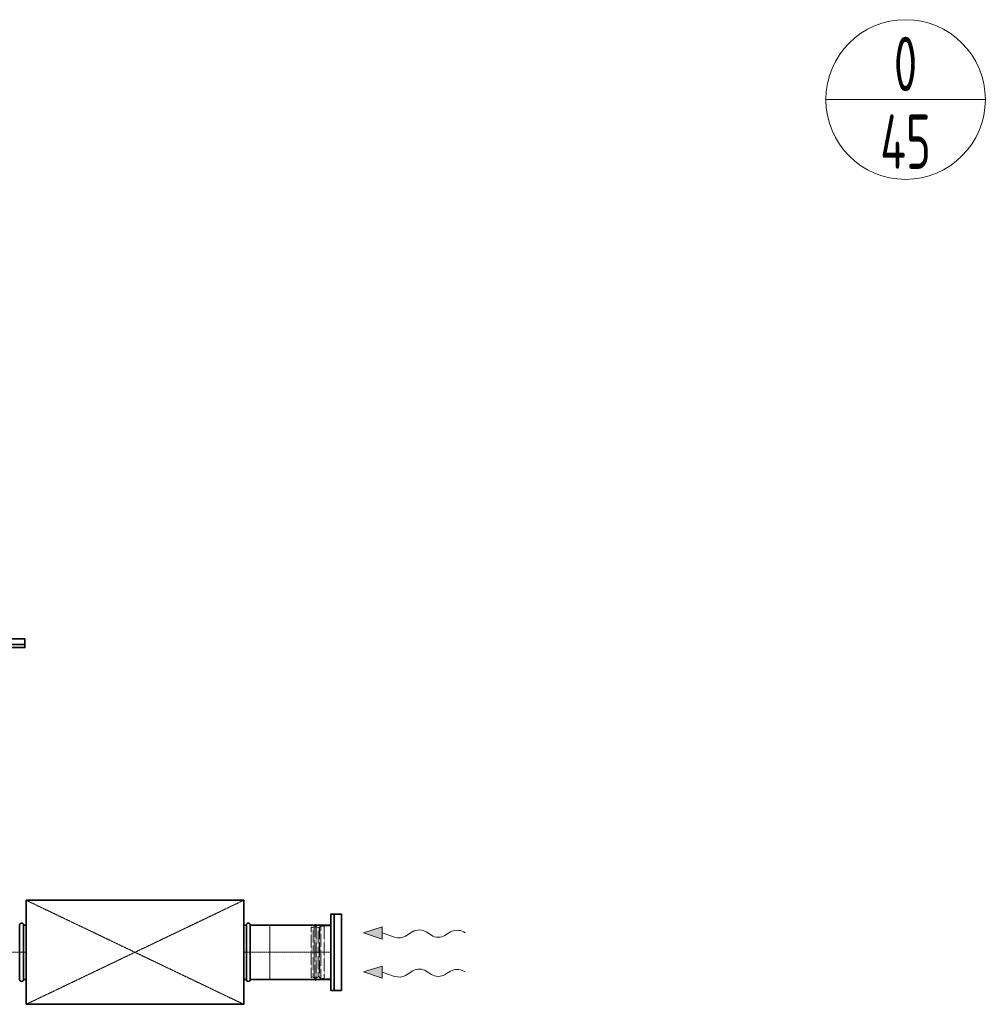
# Model space of a CAD drawing. Header units: millimetres. Extents: x 15940 to 92175, y -24684 to 227664.
# Tile 64 of 132: x 56406 to 58626, y 78801 to 81063. Entities that reach past the tile are written whole.
import ezdxf
from ezdxf.enums import TextEntityAlignment as Align

# ---------------------------------------------------------------- set-up
doc = ezdxf.new("R2010")
doc.units = ezdxf.units.MM
doc.header["$LTSCALE"] = 0.05
doc.linetypes.add('ACAD_ISO02W100', pattern=[15, 12, -3])
doc.linetypes.add('ACAD_ISO10W100', pattern=[18, 12, -3, 0, -3])
doc.layers.get('0').update_dxf_attribs({"lineweight": 5})
for name, color, linetype, lineweight in [('VZT_05 ETA (ODVOD) - OBRYS', 6, 'Continuous', 35), ('VZT_06 ETA (ODVOD) - OSA', 6, 'ACAD_ISO10W100', 5), ('VZT_30 DISTRIBUČNÍ PRVKY - OBRYS', 1, 'Continuous', 35), ('VZT_33 DISTRIBUČNÍ PRVKY - SKRYTÉ', 8, 'ACAD_ISO02W100', 5), ('VZT_35 TLUMIČE HLUKU - OBRYS', 1, 'Continuous', 35), ('VZT_36 TLUMIČE HLUKU - OSA', 1, 'ACAD_ISO10W100', 5), ('VZT_37 TLUMIČE HLUKU - DETAIL', 8, 'ACAD_ISO02W100', 5), ('VZT_52 POPIS - DISTRIBUCE', 7, 'Continuous', 5)]:
    doc.layers.add(name, color=color, linetype=linetype, lineweight=lineweight)
doc.layers.add('VZT_39 TLUMIČE HLUKU - NETISK', color=8, linetype='ACAD_ISO02W100', lineweight=5, plot=False)
doc.styles.add('JS', font='isocp.shx', dxfattribs={"width": 0.6, "height": 125})

msp = doc.modelspace()

# ---------------------------------------------------------------- linework, layer by layer
at = {"color": 0, "lineweight": 13}
for p, q in [((57196.2, 78965.5), (57239.4, 78978.9)), ((57239.4, 78978.9), (57239.2, 78964.9)), ((57239.1, 78951), (57196.2, 78965.5)), ((57239.1, 78951), (57239.2, 78964.9)), ((57239.2, 78964.9), (57267.9, 78955.2)), ((57293.3, 78957.5), (57309.8, 78967.9)), ((57340.8, 78967.5), (57352.7, 78959.5)), ((57383.7, 78959.1), (57396.7, 78967.2)), ((57196.2, 78875.5), (57239.4, 78888.9)), ((57239.4, 78888.9), (57239.2, 78874.9)), ((57239.1, 78861), (57196.2, 78875.5)), ((57239.1, 78861), (57239.2, 78874.9)), ((57239.2, 78874.9), (57267.9, 78865.2)), ((57293.3, 78867.5), (57309.8, 78877.9)), ((57340.8, 78877.5), (57352.7, 78869.5)), ((57383.7, 78869.1), (57396.7, 78877.2))]:
    msp.add_line(p, q, dxfattribs=at)
at = {"lineweight": 13}
for p, q in [((57426.8, 78967.3), (57429.9, 78965.5)), ((57426.8, 78877.3), (57429.9, 78875.5))]:
    msp.add_line(p, q, dxfattribs=at)
at = {"color": 8, "lineweight": 5}
msp.add_lwpolyline([(57121.2, 78859.5), (57121.2, 78981.5)], dxfattribs=at)
at = {"color": 0, "lineweight": 13, "extrusion": (0, 0, -1)}
for centre, start_param, end_param in [((57277.9, 78967), 3.908129, 5.191299), ((57325.2, 78958.3), 0.766537, 2.375056), ((57368.3, 78968.6), 3.908129, 5.516649), ((57412, 78957.7), 0.766537, 2.320574), ((57277.9, 78877), 3.908129, 5.191299), ((57325.2, 78868.3), 0.766537, 2.375056), ((57368.3, 78878.6), 3.908129, 5.516649), ((57412, 78867.7), 0.766537, 2.320574)]:
    msp.add_ellipse(centre, major_axis=(-21.5, 0.3), ratio=0.625, start_param=start_param, end_param=end_param, dxfattribs=at)
at = {"color": 0, "lineweight": 13}
for points in [[(57239.1, 78951), (57239.4, 78978.9), (57196.2, 78965.5)], [(57239.1, 78861), (57239.4, 78888.9), (57196.2, 78875.5)]]:
    msp.add_solid(points, dxfattribs=at)
at = {"layer": 'VZT_05 ETA (ODVOD) - OBRYS'}
for points in [[(57121.2, 78983), (56936.2, 78983)], [(57121.2, 78858), (56936.2, 78858)]]:
    msp.add_lwpolyline(points, dxfattribs=at)
at = {"layer": 'VZT_06 ETA (ODVOD) - OSA', "ltscale": 5}
for points in [[(55451.1, 78920.5), (56406.2, 78920.5)], [(56936.2, 78920.5), (57121.2, 78920.5)]]:
    msp.add_lwpolyline(points, dxfattribs=at)
at = {"layer": 'VZT_30 DISTRIBUČNÍ PRVKY - OBRYS'}
for points in [[(56418.1, 79640.5), (56268.1, 79640.5), (56268.1, 79620.5), (56418.1, 79620.5)], [(57146.2, 78833), (57146.2, 79008), (57121.2, 79008), (57121.2, 78833)]]:
    msp.add_lwpolyline(points, close=True, dxfattribs=at)
for points in [[(56268.1, 79627.3), (56418.1, 79627.3)], [(57129.1, 79008), (57129.1, 78833)]]:
    msp.add_lwpolyline(points, dxfattribs=at)
at = {"layer": 'VZT_33 DISTRIBUČNÍ PRVKY - SKRYTÉ'}
for points in [[(57086.4, 78985.1), (57084.9, 78979.4, 0.060863), (57084.9, 78978.7), (57084.9, 78920.5)], [(57086.4, 78985.1), (57087.8, 78979.2, -0.058981), (57087.9, 78978.6), (57087.9, 78920.5)], [(57106.2, 78980.5), (57098.4, 78980.5, 0.291473), (57096, 78979, 0.291473)], [(57086.4, 78855.9), (57084.9, 78861.6, -0.060863), (57084.9, 78862.2), (57084.9, 78920.5)], [(57086.4, 78855.9), (57087.8, 78861.8, 0.058981), (57087.9, 78862.4), (57087.9, 78920.5)], [(57106.2, 78860.5), (57098.4, 78860.5, -0.291473), (57096, 78862, -0.291473)]]:
    msp.add_lwpolyline(points, format="xyb", dxfattribs=at)
for points in [[(57095.7, 78978.6), (57095.7, 78920.5)], [(57098.4, 78980.5), (57098.4, 78920.5)], [(57121.2, 78859.5), (57106.2, 78859.5), (57106.2, 78981.5), (57121.2, 78981.5)], [(57080.2, 78976.7), (57076.2, 78978.2), (57076.2, 78920.5)], [(57080.4, 78977.7), (57080.4, 78920.5)], [(57092.1, 78976.9), (57092.1, 78920.5)], [(57080.2, 78864.3), (57076.2, 78862.8), (57076.2, 78920.5)], [(57080.4, 78863.3), (57080.4, 78920.5)], [(57092.1, 78864.1), (57092.1, 78920.5)], [(57095.7, 78862.4), (57095.7, 78920.5)], [(57098.4, 78860.5), (57098.4, 78920.5)]]:
    msp.add_lwpolyline(points, dxfattribs=at)
for centre, radius, start, end in [((57085.7, 78968.7), 10.5, 52.1622, 120.2824), ((57092.5, 78980.8), 3.88, 263.3265, 332.5007), ((57085.7, 78872.3), 10.5, 239.7176, 307.8378), ((57092.5, 78860.2), 3.88, 27.4993, 96.6735)]:
    msp.add_arc(centre, radius, start, end, dxfattribs=at)
at = {"layer": 'VZT_35 TLUMIČE HLUKU - OBRYS'}
for p, q in [((56406.2, 78983), (56406.2, 78858)), ((56936.2, 78983), (56936.2, 78858))]:
    msp.add_line(p, q, dxfattribs=at)
msp.add_lwpolyline([(56421.2, 78801), (56921.2, 78801), (56921.2, 79040), (56421.2, 79040)], close=True, dxfattribs=at)
for points in [[(56415.2, 78983), (56415.2, 78858)], [(56415.2, 78983), (56421.2, 78983)], [(56927.2, 78983), (56921.2, 78983)], [(56927.2, 78983), (56927.2, 78858)], [(56415.2, 78858), (56421.2, 78858)], [(56927.2, 78858), (56921.2, 78858)]]:
    msp.add_lwpolyline(points, dxfattribs=at)
for centre, start, end in [((56410.7, 78983), 0, 180), ((56931.7, 78983), 0, 180), ((56410.7, 78858), 180, 0), ((56931.7, 78858), 180, 0)]:
    msp.add_arc(centre, 4.5, start, end, dxfattribs=at)
at = {"layer": 'VZT_36 TLUMIČE HLUKU - OSA', "ltscale": 5}
for points in [[(56406.2, 78920.5), (56421.2, 78920.5)], [(56936.2, 78920.5), (56921.2, 78920.5)]]:
    msp.add_lwpolyline(points, dxfattribs=at)
at = {"layer": 'VZT_37 TLUMIČE HLUKU - DETAIL', "lineweight": 5}
for points in [[(56421.2, 78801), (56921.2, 79040)], [(56921.2, 78801), (56421.2, 79040)]]:
    msp.add_lwpolyline(points, dxfattribs=at)
at = {"layer": 'VZT_39 TLUMIČE HLUKU - NETISK', "ltscale": 2}
msp.add_lwpolyline([(56936.2, 78983), (56981.2, 78983), (56981.2, 78858), (56936.2, 78858)], dxfattribs=at)
at = {"layer": 'VZT_52 POPIS - DISTRIBUCE'}
msp.add_line((58625.6, 80879.3), (58258.9, 80879.3), dxfattribs=at)
msp.add_circle((58442.3, 80879.3), 183.4, dxfattribs=at)

# ---------------------------------------------------------------- texts
at = {"layer": 'VZT_52 POPIS - DISTRIBUCE', "ltscale": 50, "style": 'JS', "width": 0.7}
for s, p in [('0', (58442.3, 80961)), ('45', (58442.3, 80782.5))]:
    msp.add_text(s, height=125, dxfattribs=at).set_placement(p, align=Align.MIDDLE_CENTER)

doc.saveas('drawing.dxf')
